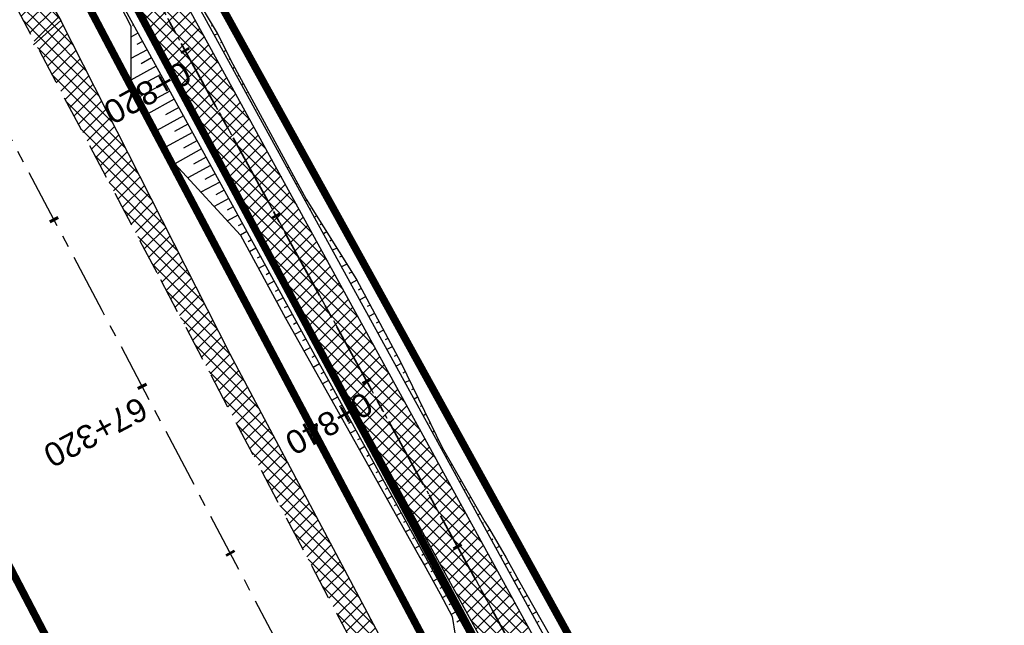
# Model space of a CAD drawing. Header units: metres. Extents: x 7529682 to 7533751, y 5721195 to 5727842.
# Tile 144 of 179: x 7530091 to 7530143, y 5727042 to 5727074. Entities that reach past the tile are written whole.
import ezdxf

# ---------------------------------------------------------------- set-up
doc = ezdxf.new("R2010")
doc.units = ezdxf.units.M
for name, pattern in [('817-dzialki-09-05-04$0$HIDDEN', [0.375, 0.25, -0.125]), ('ACAD_ISO05W100', [33, 24, -3, 0, -3, 0, -3]), ('CENTER', [50.8, 31.75, -6.35, 6.35, -6.35]), ('CENTER2', [28.575, 19.05, -3.175, 3.175, -3.175]), ('HIDDEN', [9.525, 6.35, -3.175])]:
    doc.linetypes.add(name, pattern=pattern)
for name, color, linetype in [('C-DROGI-SYTUACJA', 7, 'Continuous'), ('C-DROGI-SYTUACJA-ETYKIETY', 7, 'Continuous'), ('D-hatch-pobocza', 131, 'Continuous'), ('D-hatch-zjazdy-kruszywo', 111, 'Continuous'), ('D-pobocza', 60, 'Continuous'), ('D-rowy', 160, 'Continuous'), ('D-skarpa', 2, 'Continuous'), ('D-skarpa-kreskowanie', 2, 'Continuous')]:
    doc.layers.add(name, color=color, linetype=linetype)
for name, color, linetype, lineweight, true_color in [('D-ewidencja-numery', 7, 'Continuous', 50, 0x40ff00), ('D-hatch-ciag-pieszo-rowerowy', 7, 'Continuous', 13, 0xff9f80), ('D-LR-etap-III', 7, '817-dzialki-09-05-04$0$HIDDEN', 50, 0x00008f)]:
    doc.layers.add(name, color=color, linetype=linetype, lineweight=lineweight, true_color=true_color)
for name, color, linetype, lineweight in [('D-krawędzie', 3, 'Continuous', 30), ('D-obrzeża', 2, 'Continuous', 30), ('D-oś', 10, 'CENTER', 30), ('D-pas-drogowy', 7, 'ACAD_ISO05W100', 50), ('D-zjazdy', 202, 'Continuous', 30)]:
    doc.layers.add(name, color=color, linetype=linetype, lineweight=lineweight)
doc.layers.add('poprzeczki', color=7, linetype='Continuous', true_color=0x0000c7)
doc.styles.get("Standard").update_dxf_attribs({"font": 'arial.ttf'})
pattern_1 = [(45, (0, 0), (-0.33675960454, 0.33675960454), []), (135, (0, 0), (-0.33675960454, -0.33675960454), [])]

# ---------------------------------------------------------------- blocks, each defined once
blk = doc.blocks.new('AeccTickLine')
at = {"color": 0, "linetype": 'ByBlock', "lineweight": -2}
blk.add_line((0, 1), (0, -1), dxfattribs=at)

msp = doc.modelspace()

# ---------------------------------------------------------------- hatches: boundary and pattern name
at = {"layer": 'D-hatch-ciag-pieszo-rowerowy'}
h = msp.add_hatch(dxfattribs=at)
h.set_pattern_fill('ANSI37', color=256, scale=0.15, style=0)
h.set_pattern_definition(pattern_1)
h.paths.add_polyline_path([(7530088.753, 5727093), (7530087.68, 5727092.356), (7530094.84, 5727079.303), (7530096.38, 5727079.094)])
h.paths.add_polyline_path([(7530089.894, 5727093.518), (7530089.828, 5727093.646), (7530088.754, 5727093.001), (7530088.792, 5727092.929), (7530096.38, 5727079.094), (7530097.92, 5727078.885)])
h.paths.add_polyline_path([(7530098.188, 5727075.799), (7530096.657, 5727075.989), (7530118.344, 5727036.45), (7530121.363, 5727030.852), (7530122.461, 5727031.45), (7530119.442, 5727037.047)])
h.paths.add_polyline_path([(7530099.718, 5727075.608), (7530098.188, 5727075.799), (7530119.442, 5727037.047), (7530122.461, 5727031.45), (7530123.559, 5727032.047), (7530120.54, 5727037.644)])
at = {"layer": 'D-hatch-pobocza'}
h = msp.add_hatch(dxfattribs=at)
h.set_pattern_fill('ANSI37', color=256, scale=0.15, style=0)
h.set_pattern_definition(pattern_1)
h.paths.add_polyline_path([(7530159.28, 5726948.82), (7530146.43, 5726973.35), (7530133.18, 5726997.96), (7530120.77, 5727021.75), (7530102.37, 5727056.4), (7530093.405, 5727074.093), (7530092.054, 5727072.892), (7530098.687, 5727060.362), (7530131.998, 5726997.21), (7530163.822, 5726937.097), (7530204.081, 5726861.013), (7530207.771, 5726854.047), (7530209.4, 5726853.58), (7530209.844, 5726853.622), (7530193.42, 5726884.56), (7530185.31, 5726899.91), (7530173.06, 5726923.22)])
at = {"layer": 'D-hatch-zjazdy-kruszywo'}
h = msp.add_hatch(dxfattribs=at)
h.set_pattern_fill('ANSI37', color=256, scale=0.15, style=0)
h.set_pattern_definition(pattern_1)
h.paths.add_polyline_path([(7530090.482, 5727079.128), (7530088.411, 5727079.773), (7530092.054, 5727072.892), (7530093.405, 5727074.093)])

# ---------------------------------------------------------------- linework, layer by layer
at = {"layer": 'C-DROGI-SYTUACJA', "color": 10, "linetype": 'CENTER2', "lineweight": 35, "ltscale": 0.2}
msp.add_lwpolyline([(7529994.785, 5727271.452), (7530014.919, 5727233.118), (7530030.611, 5727203.571), (7530048.952, 5727168.884), (7530066.584, 5727135.609), (7530088.792, 5727092.929), (7530119.442, 5727037.047), (7530133.98, 5727010.094), (7530160.017, 5726961.45), (7530183.787, 5726917.333), (7530204.666, 5726877.528), (7530227.909, 5726832.904), (7530259.102, 5726774.826, 0.063585), (7530264.989, 5726766.578), (7530268.47, 5726762.818, -0.065084), (7530272.969, 5726756.475), (7530281.424, 5726740.504, -0.065084)], format="xyb", dxfattribs=at)
at = {"layer": 'D-ewidencja-numery', "color": 12, "ltscale": 15, "true_color": 0xc70000}
msp.add_lwpolyline([(7529996.497, 5727273.662), (7530017.541, 5727234.203), (7530033.054, 5727204.864), (7530051.623, 5727170.223), (7530069.277, 5727137.016), (7530089.385, 5727097.534), (7530109.713, 5727060.747), (7530136.77, 5727011.64), (7530162.447, 5726962.744), (7530187.674, 5726916.992), (7530207.821, 5726879.335), (7530230.626, 5726834.519), (7530262.288, 5726776.618), (7530277.51, 5726760.213), (7530286.037, 5726744.107)], dxfattribs=at)
at = {"layer": 'D-krawędzie', "linetype": 'HIDDEN', "ltscale": 0.3}
msp.add_lwpolyline([(7529737.465, 5727743.316), (7529742.213, 5727734.302), (7529762.326, 5727696.274), (7529777.785, 5727667.006), (7529799.322, 5727626.3), (7529822.193, 5727583.156), (7529846.924, 5727536.347), (7529864.752, 5727502.663), (7529900.459, 5727434.965), (7529935.352, 5727369.308), (7529971.476, 5727300.786), (7530006.702, 5727234.141), (7530044.198, 5727163.133), (7530082.89, 5727090.2), (7530098.687, 5727060.362), (7530131.998, 5726997.21), (7530163.822, 5726937.097), (7530204.081, 5726861.013), (7530247.82, 5726778.438), (7530252.22, 5726770.26), (7530259.735, 5726756.9), (7530263.782, 5726749.287), (7530270.196, 5726737.096)], dxfattribs=at)
at = {"layer": 'D-LR-etap-III', "ltscale": 10, "flags": 128}
msp.add_lwpolyline([(7531750.474, 5723895.103, 0.4, 0.4, 0), (7531750.505, 5723895.13, 0.4, 0.4, 0), (7531682.71, 5724022.92, 0.4, 0.4, 0), (7531619.177, 5724147.204, 0.4, 0.4, 0), (7531592.309, 5724198.489, 0.4, 0.4, 0), (7531553.264, 5724272.919, 0.4, 0.4, 0), (7531504.02, 5724366.79, 0.4, 0.4, 0), (7531482.09, 5724407.62, 0.4, 0.4, 0), (7531412.35, 5724541.183, 0.4, 0.4, 0), (7531388.464, 5724586.93, 0.4, 0.4, 0), (7531345.12, 5724669.94, 0.4, 0.4, 0), (7531127.66, 5725081.67, 0.4, 0.4, 0), (7531059.253, 5725211.041, 0.4, 0.4, 0), (7531008.007, 5725307.954, 0.4, 0.4, 0), (7530964.182, 5725390.836, 0.4, 0.4, 0), (7530914.557, 5725484.684, 0.4, 0.4, 0), (7530865.243, 5725577.494, 0.4, 0.4, 0), (7530840.085, 5725624.059, 0.4, 0.4, 0), (7530802.56, 5725694.925, 0.4, 0.4, 0), (7530755.54, 5725787.51, 0.4, 0.4, 0), (7530708.718, 5725876.303, 0.4, 0.4, 0), (7530695.12, 5725902.09, 0.4, 0.4, 0), (7530642.914, 5726001.078, 0.4, 0.4, 0), (7530634.935, 5726016.147, 0.4, 0.4, 0), (7530610.82, 5726061.93, 0.4, 0.4, 0), (7530610.82, 5726061.93, 0.4, 0.4, 0), (7530607.21, 5726063.51, 0.4, 0.4, 0), (7530597.42, 5726080.68, 0.4, 0.4, 0), (7530591.16, 5726088.44, 0.4, 0.4, 0), (7530581.28, 5726107.21, 0.4, 0.4, 0), (7530571.29, 5726130.56, 0.4, 0.4, 0), (7530549.555, 5726171.527, 0.4, 0.4, 0), (7530531.014, 5726206.474, 0.4, 0.4, 0), (7530516.461, 5726236.017, 0.4, 0.4, 0), (7530500.799, 5726266.141, 0.4, 0.4, 0), (7530491.35, 5726283.94, 0.4, 0.4, 0), (7530482.4, 5726303.41, 0.4, 0.4, 0), (7530482.4, 5726303.41, 0.4, 0.4, 0), (7530450.41, 5726357.28, 0.4, 0.4, 0), (7530397.759, 5726458.5, 0.4, 0.4, 0), (7530334.708, 5726583.665, 0.4, 0.4, 0), (7530303.939, 5726645.168, 0.4, 0.4, 0), (7530300.51, 5726651.778, 0.4, 0.4, 0), (7530289.214, 5726671.967, 0.4, 0.4, 0), (7530281.54, 5726685.57, 0.4, 0.4, 0), (7530261.371, 5726724.163, 0.4, 0.4, 0), (7530254.03, 5726738.21, 0.4, 0.4, 0), (7530197.22, 5726845.06, 0.4, 0.4, 0), (7530194.71, 5726849.15, 0.4, 0.4, 0), (7530195.92, 5726850.75, 0.4, 0.4, 0), (7530170.547, 5726892.961, 0.4, 0.4, 0), (7530143.175, 5726945.066, 0.4, 0.4, 0), (7530105.06, 5727018.32, 0.4, 0.4, 0), (7530100.06, 5727027.16, 0.4, 0.4, 0), (7530062.319, 5727099.625, 0.4, 0.4, 0), (7530015.379, 5727189.42, 0.4, 0.4, 0), (7529983.208, 5727250.207, 0.4, 0.4, 0), (7529953.284, 5727306.747, 0.4, 0.4, 0), (7529900.671, 5727406.159, 0.4, 0.4, 0), (7529890.63, 5727425.131, 0.4, 0.4, 0), (7529875.155, 5727454.426, 0.4, 0.4, 0), (7529857.56, 5727487.787, 0.4, 0.4, 0), (7529835.194, 5727530.193, 0.4, 0.4, 0), (7529811.741, 5727574.662, 0.4, 0.4, 0), (7529792.102, 5727611.923, 0.4, 0.4, 0), (7529768.066, 5727657.47, 0.4, 0.4, 0), (7529755.211, 5727682.131, 0.4, 0.4, 0), (7529753.31, 5727681.13, 0.4, 0.4, 0), (7529739.21, 5727707.77, 0.4, 0.4, 0), (7529735.395, 5727711.252, 0.4, 0.4, 0), (7529725.42, 5727730.2, 0.4, 0.4, 0), (7529723.55, 5727729.88, 0.4, 0.4, 0), (7529695.567, 5727782.932, 0.4, 0.4, 0), (7529717.68, 5727794.024, 0.4, 0.4, 0), (7529736.275, 5727758.647, 0.4, 0.4, 0), (7529736.275, 5727758.647, 0.4, 0.4, 0), (7529744.511, 5727750.406, 0.4, 0.4, 0), (7529744.511, 5727750.406, 0.4, 0.4, 0), (7529750.283, 5727738.55, 0.4, 0.4, 0), (7529777.109, 5727687.569, 0.4, 0.4, 0), (7529796.515, 5727651.33, 0.4, 0.4, 0), (7529814.938, 5727616.793, 0.4, 0.4, 0), (7529839.007, 5727572.304, 0.4, 0.4, 0), (7529860.618, 5727532.509, 0.4, 0.4, 0), (7529882.349, 5727491.504, 0.4, 0.4, 0), (7529904.865, 5727449.096, 0.4, 0.4, 0), (7529920.747, 5727418.885, 0.4, 0.4, 0), (7529946.677, 5727368.547, 0.4, 0.4, 0), (7529972.025, 5727320.573, 0.4, 0.4, 0), (7529987.74, 5727290.153, 0.4, 0.4, 0), (7529996.497, 5727273.662, 0.4, 0.4, 0), (7530017.541, 5727234.203, 0.4, 0.4, 0), (7530033.054, 5727204.864, 0.4, 0.4, 0), (7530051.623, 5727170.223, 0.4, 0.4, 0), (7530069.277, 5727137.016, 0.4, 0.4, 0), (7530089.385, 5727097.534, 0.4, 0.4, 0), (7530109.713, 5727060.747, 0.4, 0.4, 0), (7530136.77, 5727011.64, 0.4, 0.4, 0), (7530162.447, 5726962.744, 0.4, 0.4, 0), (7530187.674, 5726916.992, 0.4, 0.4, 0), (7530207.821, 5726879.335, 0.4, 0.4, 0), (7530230.626, 5726834.519, 0.4, 0.4, 0), (7530262.288, 5726776.618, 0.4, 0.4, 0), (7530277.51, 5726760.213, 0.4, 0.4, 0), (7530286.037, 5726744.107, 0.4, 0.4, 0), (7530288.097, 5726735.884, 0.4, 0.4, 0), (7530290.394, 5726725.047, 0.4, 0.4, 0), (7530296.177, 5726713.583, 0.4, 0.4, 0), (7530302.726, 5726701.182, 0.4, 0.4, 0), (7530325.685, 5726657.466, 0.4, 0.4, 0), (7530343.244, 5726623.649, 0.4, 0.4, 0), (7530360.23, 5726591.747, 0.4, 0.4, 0), (7530383.209, 5726548.059, 0.4, 0.4, 0), (7530406.018, 5726503.606, 0.4, 0.4, 0), (7530427.465, 5726462.62, 0.4, 0.4, 0), (7530447.928, 5726424.388, 0.4, 0.4, 0), (7530471.127, 5726379.921, 0.4, 0.4, 0), (7530490.501, 5726343.033, 0.4, 0.4, 0), (7530509.499, 5726306.733, 0.4, 0.4, 0), (7530529.89, 5726267.244, 0.4, 0.4, 0), (7530543.852, 5726238.99, 0.4, 0.4, 0), (7530554.809, 5726218.944, 0.4, 0.4, 0), (7530559.027, 5726212.223, 0.4, 0.4, 0), (7530563.061, 5726206.41, 0.4, 0.4, 0), (7530566.934, 5726200.464, 0.4, 0.4, 0), (7530569.771, 5726194.902, 0.4, 0.4, 0), (7530571.473, 5726191.282, 0.4, 0.4, 0), (7530572.839, 5726188.025, 0.4, 0.4, 0), (7530575.295, 5726182.035, 0.4, 0.4, 0), (7530579.737, 5726173.306, 0.4, 0.4, 0), (7530583.3, 5726167.41, 0.4, 0.4, 0), (7530593.4, 5726163.33, 0.4, 0.4, 0), (7530598.618, 5726155.264, 0.4, 0.4, 0), (7530608.258, 5726140.497, 0.4, 0.4, 0), (7530603.27, 5726136.83, 0.4, 0.4, 0), (7530606.53, 5726131.84, 0.4, 0.4, 0), (7530604.239, 5726124.217, 0.4, 0.4, 0), (7530605.847, 5726121.63, 0.4, 0.4, 0), (7530608.972, 5726116.164, 0.4, 0.4, 0), (7530618.114, 5726097.791, 0.4, 0.4, 0), (7530651.213, 5726034.96, 0.4, 0.4, 0), (7530670.244, 5725998.611, 0.4, 0.4, 0), (7530698.075, 5725945.953, 0.4, 0.4, 0), (7530716.506, 5725911.305, 0.4, 0.4, 0), (7530735.223, 5725875.667, 0.4, 0.4, 0), (7530752.504, 5725842.155, 0.4, 0.4, 0), (7530778.311, 5725793.501, 0.4, 0.4, 0), (7530797.5, 5725756.382, 0.4, 0.4, 0), (7530812.519, 5725728.289, 0.4, 0.4, 0), (7530820.039, 5725713.16, 0.4, 0.4, 0), (7530822.422, 5725710.194, 0.4, 0.4, 0), (7530833.155, 5725688.801, 0.4, 0.4, 0), (7530849.629, 5725656.159, 0.4, 0.4, 0), (7530867.983, 5725621.964, 0.4, 0.4, 0), (7530872.63, 5725612.888, 0.4, 0.4, 0), (7530880.354, 5725597.595, 0.4, 0.4, 0), (7530883.839, 5725593.389, 0.4, 0.4, 0), (7530891.782, 5725587.763, 0.4, 0.4, 0), (7530895.039, 5725584.281, 0.4, 0.4, 0), (7530897.034, 5725580.941, 0.4, 0.4, 0), (7530900.952, 5725579.946, 0.4, 0.4, 0), (7530904.81, 5725571.977, 0.4, 0.4, 0), (7530903.682, 5725568.566, 0.4, 0.4, 0), (7530908.901, 5725558.845, 0.4, 0.4, 0), (7530910.252, 5725545.672, 0.4, 0.4, 0), (7530912.873, 5725538.646, 0.4, 0.4, 0), (7530945.278, 5725478.464, 0.4, 0.4, 0), (7530959.692, 5725450.246, 0.4, 0.4, 0), (7531002.827, 5725368.192, 0.4, 0.4, 0), (7531044.704, 5725290.314, 0.4, 0.4, 0), (7531064.099, 5725253.213, 0.4, 0.4, 0), (7531083.01, 5725216.678, 0.4, 0.4, 0), (7531113.013, 5725158.466, 0.4, 0.4, 0), (7531137.364, 5725113.071, 0.4, 0.4, 0), (7531150.831, 5725086.712, 0.4, 0.4, 0), (7531159.746, 5725076.641, 0.4, 0.4, 0), (7531166.31, 5725074.58, 0.4, 0.4, 0), (7531172.29, 5725062.58, 0.4, 0.4, 0), (7531170.59, 5725055.606, 0.4, 0.4, 0), (7531173.733, 5725044.081, 0.4, 0.4, 0), (7531215.342, 5724964.86, 0.4, 0.4, 0), (7531238.054, 5724921.685, 0.4, 0.4, 0), (7531262.39, 5724875.283, 0.4, 0.4, 0), (7531295.587, 5724811.266, 0.4, 0.4, 0), (7531348.488, 5724712.363, 0.4, 0.4, 0), (7531363.741, 5724682.684, 0.4, 0.4, 0), (7531366.987, 5724675.865, 0.4, 0.4, 0), (7531382.541, 5724646.111, 0.4, 0.4, 0), (7531401.299, 5724610.875, 0.4, 0.4, 0), (7531428.965, 5724558.862, 0.4, 0.4, 0), (7531449.111, 5724520.398, 0.4, 0.4, 0), (7531477.293, 5724465.831, 0.4, 0.4, 0), (7531500.996, 5724421.113, 0.4, 0.4, 0), (7531512.122, 5724400.549, 0.4, 0.4, 0), (7531513.782, 5724396.757, 0.4, 0.4, 0), (7531526.32, 5724379.39, 0.4, 0.4, 0), (7531566.784, 5724302.736, 0.4, 0.4, 0), (7531612.277, 5724225.61, 0.4, 0.4, 0), (7531620.493, 5724210.548, 0.4, 0.4, 0), (7531631.578, 5724196.258, 0.4, 0.4, 0), (7531653.484, 5724152.434, 0.4, 0.4, 0), (7531661.151, 5724128.494, 0.4, 0.4, 0), (7531673.881, 5724101.186, 0.4, 0.4, 0), (7531684.691, 5724081.184, 0.4, 0.4, 0), (7531699.212, 5724051.17, 0.4, 0.4, 0), (7531704.034, 5724040.584, 0.4, 0.4, 0), (7531704.034, 5724040.584, 0.4, 0.4, 0), (7531703.913, 5724037.17, 0.4, 0.4, 0), (7531736.42, 5723969.232, 0.4, 0.4, 0), (7531738.285, 5723967.699, 0.4, 0.4, 0), (7531742.181, 5723962.346, 0.4, 0.4, 0), (7531744.286, 5723958.616, 0.4, 0.4, 0), (7531755.393, 5723944.193, 0.4, 0.4, 0), (7531758.69, 5723936.76, 0.4, 0.4, 0), (7531780.08, 5723929.25, 0.4, 0.4, 0), (7531792.612, 5723906.338, 0.4, 0.4, 0), (7531792.612, 5723906.338, 0.4, 0.4, 0), (7531756.962, 5723883.055, 0.4, 0.4, 0), (7531750.46, 5723895.13, 0.4, 0.4, 0), (7531750.46, 5723895.13, 0, 0, 0)], format="xyseb", dxfattribs=at)
at = {"layer": 'D-obrzeża'}
for points in [[(7530255.071, 5726779.69), (7530226.804, 5726832.32), (7530203.558, 5726876.949), (7530182.683, 5726916.746), (7530158.916, 5726960.858), (7530132.878, 5727009.502), (7530118.344, 5727036.45), (7530087.65, 5727092.412), (7530086.699, 5727094.242), (7530065.478, 5727135.027), (7530047.847, 5727168.299), (7530029.507, 5727202.986), (7530013.813, 5727232.534), (7529993.681, 5727270.865)], [(7530217.689, 5726855.232), (7530205.774, 5726878.107), (7530184.89, 5726917.92), (7530161.118, 5726962.041), (7530135.081, 5727010.685), (7530120.54, 5727037.644), (7530099.718, 5727075.608)]]:
    msp.add_lwpolyline(points, dxfattribs=at)
at = {"layer": 'D-oś', "ltscale": 0.1}
msp.add_lwpolyline([(7530260.688, 5726747.65), (7530256.664, 5726755.22), (7530249.153, 5726768.573), (7530244.732, 5726776.79), (7530200.988, 5726859.376), (7530160.728, 5726935.459), (7530128.903, 5726995.575), (7530095.593, 5727058.727), (7530079.798, 5727088.56), (7530041.105, 5727161.496), (7530003.607, 5727232.506), (7529968.381, 5727299.153), (7529932.259, 5727367.671), (7529897.365, 5727433.327), (7529861.657, 5727501.028), (7529843.829, 5727534.712), (7529819.1, 5727581.518), (7529796.228, 5727624.663), (7529774.69, 5727665.371), (7529759.232, 5727694.637), (7529739.12, 5727732.663), (7529700.238, 5727806.043)], dxfattribs=at)
at = {"layer": 'D-oś', "ltscale": 0.03}
msp.add_lwpolyline([(7529994.785, 5727271.452), (7530014.919, 5727233.118), (7530030.611, 5727203.571), (7530048.952, 5727168.884), (7530066.584, 5727135.609), (7530088.792, 5727092.929), (7530119.442, 5727037.047), (7530133.98, 5727010.094), (7530160.017, 5726961.45), (7530183.787, 5726917.333), (7530204.666, 5726877.528), (7530227.909, 5726832.904), (7530259.102, 5726774.826, 0.063585), (7530264.989, 5726766.578), (7530268.47, 5726762.818, -0.065084), (7530272.969, 5726756.475), (7530281.424, 5726740.504, -0.065084)], format="xyb", dxfattribs=at)
at = {"layer": 'D-pas-drogowy', "ltscale": 0.2, "flags": 128}
msp.add_lwpolyline([(7531633.019, 5724182.834, 0.4, 0.4, 0), (7531617.559, 5724211.608, 0.4, 0.4, 0), (7531566.784, 5724302.736, 0.4, 0.4, 0), (7531538.419, 5724356.47, 0.4, 0.4, 0), (7531526.32, 5724379.39, 0.4, 0.4, 0), (7531516.102, 5724393.607, 0.4, 0.4, 0.001485), (7531513.78, 5724396.838, 0.4, 0.4, 0), (7531501.87, 5724413.41, 0.4, 0.4, 0), (7531474.926, 5724464.508, 0.4, 0.4, 0), (7531446.2, 5724518.992, 0.4, 0.4, 0), (7531424.962, 5724559.262, 0.4, 0.4, 0), (7531398.444, 5724609.566, 0.4, 0.4, 0), (7531379.647, 5724645.216, 0.4, 0.4, 0), (7531365.23, 5724672.56, 0.4, 0.4, 0), (7531341.306, 5724717.915, 0.4, 0.4, 0), (7531312.9, 5724771.789, 0.4, 0.4, 0), (7531292.591, 5724810.307, 0.4, 0.4, 0), (7531259.392, 5724873.271, 0.4, 0.4, 0), (7531233.74, 5724921.923, 0.4, 0.4, 0), (7531203.073, 5724980.092, 0.4, 0.4, 0), (7531173.471, 5725036.225, 0.4, 0.4, 0), (7531168.27, 5725046.09, 0.4, 0.4, 0), (7531172.29, 5725062.58, 0.4, 0.4, 0), (7531166.31, 5725074.58, 0.4, 0.4, 0), (7531150.32, 5725079.6, 0.4, 0.4, 0), (7531141.5, 5725096.43, 0.4, 0.4, 0), (7531109.312, 5725157.814, 0.4, 0.4, 0), (7531086.641, 5725201.048, 0.4, 0.4, 0), (7531059.198, 5725253.384, 0.4, 0.4, 0), (7531028.207, 5725312.489, 0.4, 0.4, 0), (7530999.105, 5725367.99, 0.4, 0.4, 0), (7530956.248, 5725449.725, 0.4, 0.4, 0), (7530924.398, 5725510.464, 0.4, 0.4, 0), (7530897.51, 5725561.74, 0.4, 0.4, 0), (7530894.46, 5725566.14, 0.4, 0.4, 0), (7530892.16, 5725570.49, 0.4, 0.4, 0), (7530869.363, 5725613.307, 0.4, 0.4, 0), (7530861.694, 5725627.705, 0.4, 0.4, 0), (7530852.74, 5725644.52, 0.4, 0.4, 0), (7530831.51, 5725684.2, 0.4, 0.4, 0), (7530811.13, 5725722.52, 0.4, 0.4, 0), (7530792.348, 5725757.941, 0.4, 0.4, 0), (7530768.03, 5725803.8, 0.4, 0.4, 0), (7530748.769, 5725840.179, 0.4, 0.4, 0), (7530727.7, 5725879.97, 0.4, 0.4, 0), (7530712.098, 5725909.545, 0.4, 0.4, 0), (7530693.644, 5725944.645, 0.4, 0.4, 0), (7530665.702, 5725997.539, 0.4, 0.4, 0), (7530641.76, 5726042.88, 0.4, 0.4, 0), (7530616.5, 5726091.48, 0.4, 0.4, 0), (7530604.628, 5726114.32, 0.4, 0.4, -0.007763), (7530602.5, 5726118.43, 0.4, 0.4, 0), (7530603.992, 5726123.395, 0.4, 0.4, 0), (7530606.53, 5726131.84, 0.4, 0.4, 0), (7530603.27, 5726136.83, 0.4, 0.4, 0), (7530593.776, 5726151.369, 0.4, 0.4, 0), (7530590.203, 5726156.84, 0.4, 0.4, 0), (7530583.3, 5726167.41, 0.4, 0.4, 0), (7530580.578, 5726170.428, 0.4, 0.4, 0), (7530575.85, 5726175.67, 0.4, 0.4, 0), (7530569.01, 5726186.66, 0.4, 0.4, 0), (7530562.555, 5726199.189, 0.4, 0.4, 0), (7530555.67, 5726211.39, 0.4, 0.4, 0), (7530548.29, 5726224.23, 0.4, 0.4, 0), (7530540.58, 5726237.71, 0.4, 0.4, 0), (7530532.68, 5726252.65, 0.4, 0.4, 0), (7530524.06, 5726269.35, 0.4, 0.4, 0), (7530502.82, 5726309.91, 0.4, 0.4, 0), (7530488.83, 5726336.63, 0.4, 0.4, 0), (7530466.03, 5726380.16, 0.4, 0.4, 0), (7530438.47, 5726432.77, 0.4, 0.4, 0), (7530424.53, 5726459.09, 0.4, 0.4, 0), (7530401.63, 5726502.97, 0.4, 0.4, 0), (7530383.38, 5726538.06, 0.4, 0.4, 0), (7530353.97, 5726593.52, 0.4, 0.4, 0), (7530338.47, 5726622.74, 0.4, 0.4, 0), (7530322.01, 5726653.88, 0.4, 0.4, 0), (7530297.54, 5726700.33, 0.4, 0.4, 0), (7530287.38, 5726719.6, 0.4, 0.4, 0), (7530285.95, 5726722.316, 0.4, 0.4, 0), (7530280.26, 5726733.12, 0.4, 0.4, 0), (7530266.73, 5726758.74, 0.4, 0.4, 0), (7530260.42, 5726770.47, 0.4, 0.4, 0), (7530253.25, 5726783.82, 0.4, 0.4, 0), (7530244.95, 5726799.33, 0.4, 0.4, 0), (7530239.39, 5726808.49, 0.4, 0.4, 0), (7530238.29, 5726807.9, 0.4, 0.4, 0), (7530218.11, 5726850.67, 0.4, 0.4, 0), (7530175.907, 5726928.168, 0.4, 0.4, 0), (7530096.68, 5727076.15, 0.4, 0.4, 0), (7530094.68, 5727079.89, 0.4, 0.4, 0), (7530064.597, 5727135.523, 0.4, 0.4, 0), (7530046.731, 5727168.892, 0.4, 0.4, 0), (7530025.803, 5727208.461, 0.4, 0.4, 0), (7530012.847, 5727232.979, 0.4, 0.4, 0), (7529994.15, 5727268.45, 0.4, 0.4, 0), (7529981.671, 5727291.93, 0.4, 0.4, 0), (7529949.89, 5727351.73, 0.4, 0.4, 0), (7529924.75, 5727399.03, 0.4, 0.4, 0), (7529915.516, 5727417.1, 0.4, 0.4, 0), (7529885.83, 5727475.19, 0.4, 0.4, 0), (7529862.56, 5727519.97, 0.4, 0.4, 0), (7529852.985, 5727538.191, 0.4, 0.4, 0), (7529836.513, 5727569.511, 0.4, 0.4, 0), (7529815.369, 5727609.141, 0.4, 0.4, 0), (7529792.795, 5727651.247, 0.4, 0.4, 0), (7529774.199, 5727685.858, 0.4, 0.4, 0), (7529746.966, 5727736.059, 0.4, 0.4, 0), (7529733.92, 5727757.62, 0.4, 0.4, 0), (7529708.607, 5727806.389, 0.4, 0.4, 0), (7529688.492, 5727796.345, 0.4, 0.4, 0), (7529723.55, 5727729.88, 0.4, 0.4, 0), (7529725.42, 5727730.2, 0.4, 0.4, 0), (7529735.38, 5727711.28, 0.4, 0.4, 0), (7529739.21, 5727707.77, 0.4, 0.4, 0), (7529753.31, 5727681.13, 0.4, 0.4, 0), (7529755.178, 5727682.114, 0.4, 0.4, 0), (7529792.102, 5727611.923, 0.4, 0.4, 0), (7529811.741, 5727574.662, 0.4, 0.4, 0), (7529835.194, 5727530.193, 0.4, 0.4, 0), (7529857.56, 5727487.787, 0.4, 0.4, 0), (7529875.155, 5727454.426, 0.4, 0.4, 0), (7529890.63, 5727425.131, 0.4, 0.4, 0), (7529900.671, 5727406.159, 0.4, 0.4, 0), (7529953.284, 5727306.747, 0.4, 0.4, 0), (7529983.208, 5727250.207, 0.4, 0.4, 0), (7530015.379, 5727189.42, 0.4, 0.4, 0), (7530062.319, 5727099.625, 0.4, 0.4, 0), (7530100.06, 5727027.16, 0.4, 0.4, 0), (7530105.06, 5727018.32, 0.4, 0.4, 0), (7530143.175, 5726945.066, 0.4, 0.4, 0), (7530170.547, 5726892.961, 0.4, 0.4, 0), (7530195.92, 5726850.75, 0.4, 0.4, 0), (7530194.71, 5726849.15, 0.4, 0.4, 0), (7530197.22, 5726845.06, 0.4, 0.4, 0), (7530254.03, 5726738.21, 0.4, 0.4, 0), (7530261.371, 5726724.163, 0.4, 0.4, 0), (7530281.54, 5726685.57, 0.4, 0.4, 0), (7530289.214, 5726671.967, 0.4, 0.4, 0), (7530300.51, 5726651.778, 0.4, 0.4, 0), (7530303.939, 5726645.168, 0.4, 0.4, 0), (7530334.708, 5726583.665, 0.4, 0.4, 0), (7530397.759, 5726458.5, 0.4, 0.4, 0), (7530450.41, 5726357.28, 0.4, 0.4, 0), (7530482.4, 5726303.41, 0.4, 0.4, 0), (7530483.688, 5726301.003, 0.4, 0.4, 0), (7530491.35, 5726283.94, 0.4, 0.4, 0), (7530512.67, 5726243.78, 0.4, 0.4, 0), (7530529.43, 5726209.46, 0.4, 0.4, 0), (7530571.29, 5726130.56, 0.4, 0.4, 0), (7530581.28, 5726107.21, 0.4, 0.4, 0), (7530591.16, 5726088.44, 0.4, 0.4, 0), (7530597.42, 5726080.68, 0.4, 0.4, 0), (7530607.21, 5726063.51, 0.4, 0.4, 0), (7530610.82, 5726061.93, 0.4, 0.4, 0), (7530634.935, 5726016.147, 0.4, 0.4, 0), (7530642.914, 5726001.078, 0.4, 0.4, 0), (7530695.12, 5725902.09, 0.4, 0.4, 0), (7530708.718, 5725876.303, 0.4, 0.4, 0), (7530755.54, 5725787.51, 0.4, 0.4, 0), (7530802.56, 5725694.925, 0.4, 0.4, 0), (7530840.085, 5725624.059, 0.4, 0.4, 0), (7530865.243, 5725577.494, 0.4, 0.4, 0), (7530914.557, 5725484.684, 0.4, 0.4, 0), (7530964.182, 5725390.836, 0.4, 0.4, 0), (7531008.007, 5725307.954, 0.4, 0.4, 0), (7531059.253, 5725211.041, 0.4, 0.4, 0), (7531127.66, 5725081.67, 0.4, 0.4, 0), (7531345.12, 5724669.94, 0.4, 0.4, 0), (7531388.464, 5724586.93, 0.4, 0.4, 0), (7531412.35, 5724541.183, 0.4, 0.4, 0), (7531482.09, 5724407.62, 0.4, 0.4, 0), (7531504.02, 5724366.79, 0.4, 0.4, 0), (7531519.374, 5724337.52, 0.4, 0.4, 0), (7531563.749, 5724252.932, 0.4, 0.4, 0), (7531602.175, 5724179.681, 0.4, 0.4, 0), (7531619.177, 5724147.204, 0.4, 0.4, 0), (7531625.038, 5724135.635, 0.4, 0.4, 0), (7531656.796, 5724073.316, 0.4, 0.4, 0), (7531675.12, 5724037.36, 0.4, 0.4, 0), (7531682.71, 5724022.92, 0.4, 0.4, 0), (7531705.565, 5723979.811, 0.4, 0.4, 0), (7531736.606, 5723921.262, 0.4, 0.4, 0), (7531750.46, 5723895.13, 0.4, 0.4, 0), (7531740.77, 5723886.56, 0.4, 0.4, 0), (7531732.86, 5723885, 0.4, 0.4, 0), (7531722.18, 5723887.77, 0.4, 0.4, 0), (7531729.87, 5723862.17, 0.4, 0.4, 0), (7531742.92, 5723861.93, 0.4, 0.4, 0), (7531763.71, 5723859.52, 0.4, 0.4, 0), (7531768.42, 5723854.12, 0.4, 0.4, 0), (7531787.42, 5723817.97, 0.4, 0.4, 0), (7531795.57, 5723809.82, 0.4, 0.4, 0), (7531816.347, 5723819.85, 0.4, 0.4, 0), (7531816.347, 5723819.85, 0.4, 0.4, 0), (7531805.06, 5723843.23, 0.4, 0.4, 0), (7531803.61, 5723886.23, 0.4, 0.4, 0), (7531803.61, 5723886.23, 0.4, 0.4, 0), (7531780.08, 5723929.25, 0.4, 0.4, 0), (7531758.69, 5723936.76, 0.4, 0.4, 0), (7531749.359, 5723946.412, 0.4, 0.4, 0), (7531742.71, 5723953.29, 0.4, 0.4, 0), (7531735.177, 5723967.878, 0.4, 0.4, 0), (7531722.37, 5723992.68, 0.4, 0.4, 0), (7531705.042, 5724030.886, 0.4, 0.4, 0), (7531699.47, 5724043.17, 0.4, 0.4, 0), (7531692.69, 5724058.11, 0.4, 0.4, 0), (7531679.672, 5724084.017, 0.4, 0.4, 0), (7531674.55, 5724094.21, 0.4, 0.4, 0), (7531666.633, 5724114.003, 0.4, 0.4, 0), (7531649, 5724153.82, 0.4, 0.4, 0), (7531641.49, 5724149.34, 0.4, 0.4, 0), (7531626.04, 5724179.34, 0.4, 0.4, 0), (7531633.03, 5724182.84, 0, 0, 0)], format="xyseb", dxfattribs=at)
at = {"layer": 'D-pobocza'}
for points in [[(7529998.605, 5727267.942), (7530016.466, 5727233.935), (7530032.157, 5727204.391), (7530050.498, 5727169.703), (7530068.134, 5727136.422), (7530090.335, 5727093.754), (7530120.98, 5727037.883), (7530135.521, 5727010.922), (7530161.559, 5726962.278), (7530185.332, 5726918.154), (7530206.217, 5726878.339), (7530218.182, 5726855.367)], [(7529995.8, 5727265.757), (7530013.371, 5727232.301), (7530029.065, 5727202.752), (7530047.405, 5727168.065), (7530065.035, 5727134.795), (7530087.248, 5727092.104), (7530117.905, 5727036.211), (7530132.438, 5727009.265), (7530158.475, 5726960.622), (7530182.241, 5726916.511), (7530203.115, 5726876.718), (7530214.73, 5726854.418)], [(7530209.844, 5726853.622), (7530193.42, 5726884.56), (7530185.31, 5726899.91), (7530173.06, 5726923.22), (7530159.28, 5726948.82), (7530146.43, 5726973.35), (7530133.18, 5726997.96), (7530120.77, 5727021.75), (7530102.37, 5727056.4), (7530093.405, 5727074.093)]]:
    msp.add_lwpolyline(points, dxfattribs=at)
at = {"layer": 'D-rowy', "linetype": 'HIDDEN', "ltscale": 0.1, "const_width": 0.4, "flags": 128}
msp.add_lwpolyline([(7530210.965, 5726857.162), (7530158.809, 5726954.52), (7530122.465, 5727022.753), (7530095.922, 5727072.859), (7530086.314, 5727091.113), (7530063.16, 5727134.709), (7530033.596, 5727190.759), (7530021.34, 5727213.676), (7530002.619, 5727249.036), (7529995.396, 5727262.503), (7529988.789, 5727275.206), (7529976.334, 5727299.006), (7529958.125, 5727333.488), (7529939.362, 5727369.129), (7529923.146, 5727399.734), (7529918.219, 5727408.985), (7529909.126, 5727427.527), (7529905.376, 5727434.673), (7529896.192, 5727451.152), (7529887.557, 5727467.231), (7529877.124, 5727486.657), (7529866.166, 5727506.778), (7529855.76, 5727526.176), (7529840.707, 5727554.898), (7529824.518, 5727585.588), (7529810.515, 5727612.292), (7529795.682, 5727640.077), (7529780.379, 5727668.69), (7529772.315, 5727684.078), (7529762.635, 5727702.447), (7529747.007, 5727732.117), (7529740.676, 5727744.954)], dxfattribs=at)
at = {"layer": 'D-skarpa', "linetype": 'Continuous'}
for points in [[(7530095.987, 5727076.01), (7530097.117, 5727073.803), (7530097.113, 5727070.925), (7530097.96, 5727069.272), (7530098.995, 5727067.321), (7530099.441, 5727066.5), (7530102.932, 5727062.712), (7530105.303, 5727058.309), (7530107.756, 5727053.952), (7530112.433, 5727045.634), (7530112.657, 5727045.235), (7530113.502, 5727043.701), (7530114.147, 5727042.503), (7530114.459, 5727040.52), (7530117.069, 5727035.746), (7530119.173, 5727031.723), (7530121.491, 5727027.292), (7530123.822, 5727022.869), (7530131.714, 5727008.872)], [(7530100.399, 5727075.603), (7530101.681, 5727073.431), (7530102.527, 5727071.777), (7530102.527, 5727071.777), (7530102.527, 5727071.777), (7530106.412, 5727064.62), (7530109.063, 5727060.371), (7530111.414, 5727055.958), (7530113.606, 5727051.458), (7530115.878, 5727047.524), (7530116.12, 5727047.134), (7530116.993, 5727045.616), (7530117.661, 5727044.43), (7530121.282, 5727038.056), (7530123.507, 5727034.06), (7530125.935, 5727029.689), (7530128.427, 5727025.352), (7530130.832, 5727020.968), (7530133.248, 5727016.591), (7530135.637, 5727012.198), (7530136.126, 5727011.251), (7530137.927, 5727007.744)]]:
    msp.add_lwpolyline(points, dxfattribs=at)
at = {"layer": 'D-skarpa-kreskowanie', "linetype": 'Continuous'}
for p, q in [((7530097.494, 5727073.425, 107.889), (7530097.116, 5727073.218, 107.602)), ((7530097.253, 5727073.863, 107.884), (7530097.185, 5727073.826, 107.832)), ((7530101.448, 5727073.826, 108.141), (7530101.378, 5727073.788, 108.088)), ((7530097.734, 5727072.986, 107.894), (7530097.425, 5727072.817, 107.659)), ((7530101.7, 5727073.394, 108.155), (7530101.548, 5727073.311, 108.04)), ((7530101.928, 5727072.949, 108.147), (7530101.858, 5727072.91, 108.094)), ((7530097.974, 5727072.548, 107.899), (7530097.114, 5727072.076, 107.245)), ((7530102.156, 5727072.503, 108.139), (7530102.029, 5727072.434, 108.043)), ((7530098.215, 5727072.11, 107.905), (7530097.664, 5727071.808, 107.486)), ((7530102.383, 5727072.058, 108.131), (7530102.326, 5727072.027, 108.088)), ((7530098.455, 5727071.671, 107.91), (7530097.113, 5727070.935, 106.889)), ((7530102.609, 5727071.612, 108.12), (7530102.51, 5727071.557, 108.045)), ((7530098.696, 5727071.233, 107.911), (7530098.016, 5727070.86, 107.395)), ((7530102.831, 5727071.163, 108.104), (7530102.791, 5727071.141, 108.074)), ((7530098.936, 5727070.794, 107.913), (7530097.565, 5727070.042, 106.87)), ((7530099.177, 5727070.356, 107.914), (7530098.485, 5727069.977, 107.388)), ((7530103.053, 5727070.714, 108.088), (7530102.991, 5727070.68, 108.041)), ((7530099.417, 5727069.918, 107.915), (7530098.023, 5727069.153, 106.855)), ((7530103.275, 5727070.266, 108.072), (7530103.253, 5727070.254, 108.056)), ((7530103.496, 5727069.817, 108.056), (7530103.472, 5727069.804, 108.038)), ((7530099.658, 5727069.479, 107.913), (7530098.957, 5727069.095, 107.381)), ((7530103.727, 5727069.373, 108.041), (7530103.719, 5727069.369, 108.037)), ((7530099.898, 5727069.041, 107.911), (7530098.492, 5727068.27, 106.842)), ((7530103.953, 5727068.927, 108.03), (7530103.959, 5727068.93, 108.026)), ((7530100.139, 5727068.603, 107.91), (7530099.432, 5727068.215, 107.373)), ((7530104.193, 5727068.488, 108.027), (7530104.2, 5727068.492, 108.022)), ((7530100.379, 5727068.164, 107.908), (7530098.96, 5727067.386, 106.829)), ((7530100.619, 5727067.726, 107.904), (7530099.909, 5727067.336, 107.364)), ((7530104.433, 5727068.05, 108.023), (7530104.453, 5727068.061, 108.008)), ((7530100.86, 5727067.287, 107.901), (7530099.437, 5727066.507, 106.819)), ((7530104.674, 5727067.612, 108.019), (7530104.687, 5727067.619, 108.009)), ((7530104.914, 5727067.173, 108.016), (7530104.948, 5727067.192, 107.99)), ((7530101.1, 5727066.849, 107.897), (7530100.442, 5727066.488, 107.397)), ((7530105.155, 5727066.735, 108.012), (7530105.175, 5727066.746, 107.996)), ((7530101.341, 5727066.411, 107.893), (7530100.134, 5727065.748, 106.975)), ((7530105.395, 5727066.297, 108.008), (7530105.443, 5727066.323, 107.972)), ((7530101.581, 5727065.972, 107.89), (7530101.032, 5727065.671, 107.472)), ((7530105.636, 5727065.858, 108.004), (7530105.663, 5727065.873, 107.984)), ((7530101.822, 5727065.534, 107.886), (7530100.832, 5727064.991, 107.133)), ((7530102.062, 5727065.095, 107.882), (7530101.622, 5727064.854, 107.547)), ((7530105.876, 5727065.42, 108.001), (7530105.938, 5727065.454, 107.954)), ((7530102.303, 5727064.657, 107.879), (7530101.53, 5727064.233, 107.291)), ((7530106.117, 5727064.981, 107.997), (7530106.151, 5727065, 107.971)), ((7530106.357, 5727064.543, 107.993), (7530106.434, 5727064.585, 107.939)), ((7530102.543, 5727064.219, 107.875), (7530102.211, 5727064.037, 107.622)), ((7530106.598, 5727064.105, 107.99), (7530106.648, 5727064.133, 107.977)), ((7530102.784, 5727063.78, 107.871), (7530102.228, 5727063.476, 107.449)), ((7530106.964, 5727063.736, 107.992), (7530106.838, 5727063.666, 107.986)), ((7530103.024, 5727063.342, 107.867), (7530102.801, 5727063.219, 107.698)), ((7530107.229, 5727063.311, 108.018), (7530107.154, 5727063.269, 108)), ((7530103.264, 5727062.903, 107.864), (7530102.927, 5727062.718, 107.607)), ((7530107.494, 5727062.886, 108.045), (7530107.319, 5727062.789, 107.979)), ((7530103.505, 5727062.465, 107.86), (7530103.335, 5727062.372, 107.731)), ((7530103.745, 5727062.027, 107.856), (7530103.403, 5727061.839, 107.596)), ((7530107.759, 5727062.461, 108.071), (7530107.659, 5727062.406, 108.023)), ((7530108.024, 5727062.036, 108.097), (7530107.8, 5727061.913, 107.971)), ((7530103.986, 5727061.588, 107.853), (7530103.813, 5727061.493, 107.721)), ((7530108.289, 5727061.611, 108.124), (7530108.165, 5727061.543, 108.046)), ((7530104.226, 5727061.15, 107.849), (7530103.877, 5727060.958, 107.583)), ((7530108.554, 5727061.186, 108.15), (7530108.281, 5727061.036, 107.964)), ((7530104.467, 5727060.712, 107.845), (7530104.29, 5727060.615, 107.711)), ((7530108.819, 5727060.761, 108.177), (7530108.67, 5727060.679, 108.069)), ((7530104.707, 5727060.273, 107.842), (7530104.351, 5727060.078, 107.571)), ((7530109.082, 5727060.335, 108.2), (7530108.762, 5727060.159, 107.957)), ((7530109.317, 5727059.894, 108.193), (7530109.16, 5727059.807, 108.073)), ((7530104.948, 5727059.835, 107.838), (7530104.768, 5727059.736, 107.701)), ((7530105.188, 5727059.396, 107.834), (7530104.825, 5727059.197, 107.558)), ((7530109.552, 5727059.452, 108.185), (7530109.242, 5727059.282, 107.949)), ((7530105.428, 5727058.958, 107.831), (7530105.245, 5727058.858, 107.691)), ((7530109.788, 5727059.011, 108.177), (7530109.635, 5727058.928, 108.061)), ((7530105.669, 5727058.52, 107.827), (7530105.299, 5727058.317, 107.546)), ((7530110.023, 5727058.57, 108.169), (7530109.723, 5727058.406, 107.942)), ((7530105.909, 5727058.081, 107.823), (7530105.727, 5727057.981, 107.684)), ((7530110.258, 5727058.128, 108.162), (7530110.111, 5727058.048, 108.05)), ((7530106.15, 5727057.643, 107.82), (7530105.79, 5727057.445, 107.546)), ((7530110.493, 5727057.687, 108.154), (7530110.204, 5727057.529, 107.935)), ((7530106.39, 5727057.204, 107.816), (7530106.213, 5727057.107, 107.681)), ((7530106.631, 5727056.766, 107.812), (7530106.28, 5727056.574, 107.546)), ((7530110.728, 5727057.246, 108.146), (7530110.586, 5727057.168, 108.039)), ((7530110.963, 5727056.805, 108.139), (7530110.685, 5727056.652, 107.927)), ((7530106.871, 5727056.328, 107.809), (7530106.698, 5727056.233, 107.677)), ((7530111.198, 5727056.363, 108.131), (7530111.062, 5727056.288, 108.027)), ((7530107.112, 5727055.889, 107.805), (7530106.771, 5727055.702, 107.546)), ((7530111.432, 5727055.921, 108.122), (7530111.166, 5727055.775, 107.92)), ((7530107.352, 5727055.451, 107.801), (7530107.184, 5727055.359, 107.673)), ((7530111.652, 5727055.471, 108.102), (7530111.529, 5727055.404, 108.009)), ((7530107.593, 5727055.013, 107.798), (7530107.261, 5727054.831, 107.546)), ((7530111.871, 5727055.021, 108.083), (7530111.647, 5727054.898, 107.912)), ((7530107.833, 5727054.574, 107.794), (7530107.67, 5727054.485, 107.67)), ((7530108.073, 5727054.136, 107.79), (7530107.752, 5727053.959, 107.546)), ((7530112.09, 5727054.571, 108.063), (7530111.989, 5727054.516, 107.986)), ((7530112.309, 5727054.121, 108.043), (7530112.128, 5727054.022, 107.905)), ((7530108.314, 5727053.697, 107.786), (7530108.155, 5727053.61, 107.666)), ((7530112.528, 5727053.671, 108.023), (7530112.448, 5727053.627, 107.962)), ((7530108.554, 5727053.259, 107.783), (7530108.242, 5727053.088, 107.545)), ((7530112.748, 5727053.221, 108.003), (7530112.609, 5727053.145, 107.898)), ((7530108.795, 5727052.821, 107.779), (7530108.641, 5727052.736, 107.662)), ((7530112.967, 5727052.771, 107.983), (7530112.908, 5727052.739, 107.939)), ((7530109.035, 5727052.382, 107.775), (7530108.732, 5727052.216, 107.545)), ((7530113.186, 5727052.321, 107.964), (7530113.09, 5727052.268, 107.89)), ((7530109.276, 5727051.944, 107.772), (7530109.127, 5727051.862, 107.658)), ((7530113.405, 5727051.871, 107.944), (7530113.368, 5727051.85, 107.915)), ((7530109.516, 5727051.505, 107.768), (7530109.222, 5727051.344, 107.545)), ((7530109.757, 5727051.067, 107.764), (7530109.612, 5727050.988, 107.654)), ((7530113.627, 5727051.422, 107.924), (7530113.571, 5727051.391, 107.883)), ((7530109.997, 5727050.629, 107.761), (7530109.713, 5727050.473, 107.544)), ((7530113.877, 5727050.989, 107.904), (7530113.844, 5727050.971, 107.891)), ((7530114.127, 5727050.556, 107.883), (7530114.051, 5727050.515, 107.876)), ((7530110.237, 5727050.19, 107.757), (7530110.098, 5727050.114, 107.651)), ((7530114.292, 5727050.076, 107.872), (7530114.335, 5727050.1, 107.867)), ((7530110.478, 5727049.752, 107.753), (7530110.203, 5727049.601, 107.544)), ((7530114.532, 5727049.638, 107.868), (7530114.628, 5727049.69, 107.843)), ((7530110.718, 5727049.313, 107.75), (7530110.583, 5727049.239, 107.647)), ((7530114.773, 5727049.199, 107.865), (7530114.825, 5727049.228, 107.843)), ((7530110.959, 5727048.875, 107.746), (7530110.693, 5727048.729, 107.544)), ((7530111.199, 5727048.437, 107.742), (7530111.069, 5727048.365, 107.643)), ((7530115.013, 5727048.761, 107.861), (7530115.128, 5727048.824, 107.802)), ((7530111.44, 5727047.998, 107.739), (7530111.183, 5727047.858, 107.544)), ((7530115.254, 5727048.323, 107.857), (7530115.316, 5727048.357, 107.819)), ((7530115.494, 5727047.884, 107.854), (7530115.628, 5727047.958, 107.761)), ((7530111.68, 5727047.56, 107.735), (7530111.554, 5727047.491, 107.639)), ((7530115.735, 5727047.446, 107.85), (7530115.806, 5727047.485, 107.795)), ((7530111.921, 5727047.122, 107.731), (7530111.673, 5727046.986, 107.543)), ((7530115.975, 5727047.008, 107.847), (7530116.14, 5727047.098, 107.721)), ((7530112.161, 5727046.683, 107.728), (7530112.04, 5727046.617, 107.635)), ((7530116.216, 5727046.569, 107.845), (7530116.303, 5727046.617, 107.779)), ((7530112.402, 5727046.245, 107.724), (7530112.164, 5727046.114, 107.543)), ((7530112.642, 5727045.806, 107.72), (7530112.525, 5727045.742, 107.631)), ((7530116.456, 5727046.131, 107.844), (7530116.639, 5727046.231, 107.705)), ((7530112.882, 5727045.368, 107.717), (7530112.653, 5727045.242, 107.542)), ((7530116.696, 5727045.692, 107.842), (7530116.792, 5727045.745, 107.769)), ((7530116.937, 5727045.254, 107.842), (7530117.136, 5727045.363, 107.691)), ((7530113.123, 5727044.93, 107.715), (7530113.009, 5727044.867, 107.629)), ((7530117.177, 5727044.816, 107.844), (7530117.279, 5727044.871, 107.766)), ((7530113.363, 5727044.491, 107.714), (7530113.136, 5727044.366, 107.541)), ((7530117.418, 5727044.377, 107.845), (7530117.627, 5727044.492, 107.686)), ((7530113.604, 5727044.053, 107.712), (7530113.49, 5727043.991, 107.626)), ((7530117.658, 5727043.939, 107.847), (7530117.766, 5727043.998, 107.765)), ((7530113.844, 5727043.614, 107.712), (7530113.616, 5727043.489, 107.539)), ((7530114.085, 5727043.176, 107.713), (7530113.969, 5727043.113, 107.625)), ((7530117.899, 5727043.5, 107.849), (7530118.12, 5727043.622, 107.68)), ((7530114.325, 5727042.738, 107.715), (7530114.09, 5727042.609, 107.536)), ((7530118.139, 5727043.062, 107.851), (7530118.253, 5727043.125, 107.765)), ((7530118.38, 5727042.624, 107.854), (7530118.614, 5727042.752, 107.675)), ((7530114.566, 5727042.299, 107.717), (7530114.388, 5727042.202, 107.581)), ((7530118.62, 5727042.185, 107.856), (7530118.741, 5727042.251, 107.764))]:
    msp.add_line(p, q, dxfattribs=at)
at = {"layer": 'D-zjazdy', "linetype": 'ByBlock'}
msp.add_lwpolyline([(7530088.411, 5727079.773), (7530090.482, 5727079.128), (7530093.405, 5727074.093), (7530091.95, 5727072.8)], dxfattribs=at)

# ---------------------------------------------------------------- block references
at = {"layer": 'C-DROGI-SYTUACJA-ETYKIETY', "color": 2, "linetype": 'Continuous', "lineweight": 60, "xscale": 0.25, "yscale": 0.25, "zscale": 0.25}
for p, rotation in [((7530093.042, 5727063.545), 297.8979480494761), ((7530097.715, 5727054.704), 297.8100475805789), ((7530102.38, 5727045.859), 297.8100475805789)]:
    msp.add_blockref('AeccTickLine', p, dxfattribs=dict(at, rotation=rotation))
at = {"layer": 'poprzeczki', "color": 2, "linetype": 'Continuous', "lineweight": 60, "xscale": 0.2499999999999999, "yscale": 0.2499999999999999, "zscale": 0.2499999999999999, "rotation": 298.7443182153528}
for p in [(7530099.994, 5727072.505), (7530104.803, 5727063.738), (7530109.612, 5727054.97), (7530114.421, 5727046.202)]:
    msp.add_blockref('AeccTickLine', p, dxfattribs=at)

# ---------------------------------------------------------------- texts
at = {"layer": 'C-DROGI-SYTUACJA-ETYKIETY', "color": 2}
for s, rotation, p in [('0+820', 208.7443, (7530099.845, 5727071.996)), ('0+840', 208.7443, (7530109.463, 5727054.461)), ('67+320', 207.81, (7530097.558, 5727054.197))]:
    msp.add_text(s, height=1.25, rotation=rotation, dxfattribs=at).set_placement(p)

doc.saveas('drawing.dxf')
